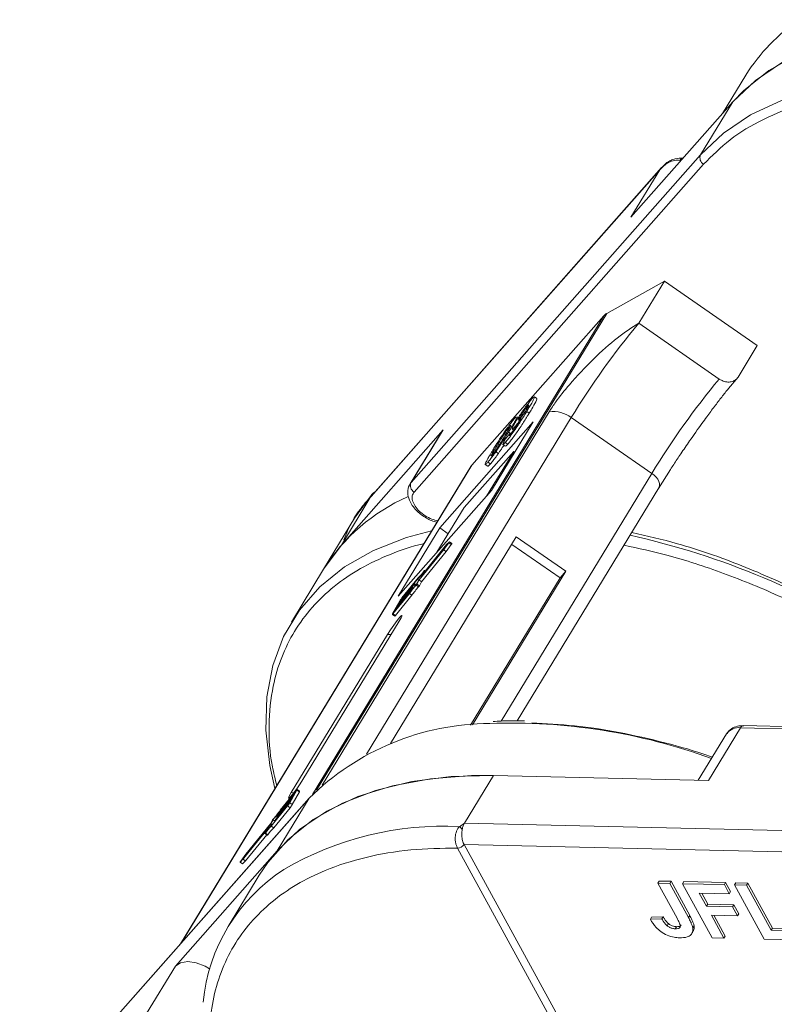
# Model space of a CAD drawing. Header units: millimetres. Extents: x 207 to 1682, y 260 to 1293.
# Tile 48 of 84: x 995 to 1039, y 1175 to 1232. Entities that reach past the tile are written whole.
import ezdxf

# ---------------------------------------------------------------- set-up
doc = ezdxf.new("R2010")
doc.units = ezdxf.units.MM

msp = doc.modelspace()

# ---------------------------------------------------------------- linework, layer by layer
at = {"color": 7, "linetype": 'Continuous', "lineweight": 15}
for p, q in [((1036.916, 1228.68), (1035.561, 1226.452)), ((1030.222, 1220.41), (1036.147, 1227.116)), ((1036.147, 1227.116), (1034.279, 1224.047)), ((1034.279, 1224.047), (1017.428, 1204.973)), ((1033.25, 1223.845), (1033.257, 1223.844)), ((1032.006, 1223.302), (1015.094, 1204.159)), ((1017.602, 1204.416), (1034.453, 1223.49)), ((1031.903, 1223.172), (1032.122, 1223.405)), ((1033.137, 1223.709), (1033.077, 1223.719)), ((1015.052, 1204.098), (1031.903, 1223.172)), ((1031.903, 1223.172), (1030.222, 1220.41)), ((1028.812, 1214.811), (1032.17, 1216.697)), ((1030.676, 1214.242), (1032.17, 1216.697)), ((1032.17, 1216.697), (1037.575, 1212.95)), ((1028.638, 1214.671), (1011.687, 1186.815)), ((1011.93, 1187.066), (1028.812, 1214.811)), ((1020.963, 1205.985), (1028.638, 1214.671)), ((1035.36, 1210.994), (1030.676, 1214.242)), ((1036.455, 1211.109), (1037.575, 1212.95)), ((1035.906, 1210.438), (1036.455, 1211.109)), ((1024.443, 1209.815), (1024.556, 1209.931)), ((1024.747, 1209.855), (1024.603, 1209.955)), ((1025.465, 1209.093), (1012.248, 1187.371)), ((1024.303, 1209.011), (1024.158, 1209.111)), ((1024.238, 1209.384), (1024.199, 1209.411)), ((1014.83, 1189.156), (1026.752, 1208.75)), ((1024.532, 1208.496), (1019.093, 1202.339)), ((1022.104, 1204.506), (1024.532, 1208.496)), ((1023.414, 1208.65), (1023.527, 1208.767)), ((1023.656, 1208.733), (1023.573, 1208.791)), ((1023.804, 1208.85), (1023.864, 1208.809)), ((1031.437, 1205.502), (1026.752, 1208.75)), ((1019.296, 1208.042), (1013.371, 1201.336)), ((1019.234, 1207.958), (1017.366, 1204.889)), ((1017.428, 1204.973), (1019.296, 1208.042)), ((1019.296, 1208.042), (1019.234, 1207.958)), ((1022.865, 1207.825), (1022.938, 1207.775)), ((1022.927, 1207.524), (1023.22, 1207.872)), ((1023.194, 1207.84), (1023.1, 1207.906)), ((1023.165, 1208.241), (1023.217, 1208.204)), ((1023.31, 1208.083), (1023.397, 1208.023)), ((1022.475, 1207.2), (1022.552, 1207.147)), ((1022.763, 1207.182), (1022.907, 1207.082)), ((1022.91, 1207.306), (1023.055, 1207.206)), ((1023.399, 1206.78), (1020.509, 1203.51)), ((1021.817, 1204.181), (1023.399, 1206.78)), ((1022.363, 1206.763), (1022.507, 1206.663)), ((1023.399, 1206.78), (1023.473, 1206.756)), ((1021.901, 1206.163), (1022.045, 1206.063)), ((1020.901, 1205.9), (1004.003, 1178.13)), ((1004.038, 1178.169), (1020.963, 1205.985)), ((1021.747, 1206.019), (1021.892, 1205.919)), ((1031.437, 1205.502), (1022.665, 1191.087)), ((1031.817, 1204.618), (1032.526, 1205.729)), ((1017.428, 1204.973), (1017.366, 1204.889)), ((1016.665, 1198.35), (1022.104, 1204.506)), ((1023.6, 1191.105), (1031.848, 1204.66)), ((1013.371, 1201.336), (1015.052, 1204.098)), ((1015.104, 1204.222), (1014.141, 1202.9)), ((1015.052, 1204.098), (1015.104, 1204.222)), ((1020.509, 1203.51), (1018.928, 1200.911)), ((1014.141, 1202.9), (1012.329, 1199.923)), ((1019.093, 1202.339), (1016.665, 1198.35)), ((1019.093, 1202.339), (1019.588, 1201.996)), ((1023.551, 1201.805), (1016.237, 1189.785)), ((1019.321, 1201.051), (1019.623, 1201.459)), ((1019.655, 1201.515), (1019.495, 1201.357)), ((1019.623, 1201.459), (1019.767, 1201.359)), ((1019.803, 1201.418), (1019.659, 1201.518)), ((1026.434, 1199.807), (1023.551, 1201.805)), ((1013.371, 1201.336), (1012.329, 1199.923)), ((1017.897, 1199.319), (1019.346, 1201.1)), ((1017.898, 1199.302), (1019.321, 1201.051)), ((1019.45, 1201.283), (1018.001, 1199.503)), ((1018.042, 1199.202), (1019.466, 1200.951)), ((1019.495, 1201.357), (1018.083, 1199.623)), ((1019.466, 1200.951), (1019.321, 1201.051)), ((1019.346, 1201.1), (1019.568, 1201.4)), ((1019.568, 1201.4), (1019.45, 1201.283)), ((1019.471, 1201.269), (1019.45, 1201.283)), ((1019.466, 1200.951), (1019.767, 1201.359)), ((1026.094, 1199.422), (1023.286, 1201.369)), ((1012.329, 1199.923), (1010.462, 1196.854)), ((1017.997, 1199.503), (1018.131, 1199.74)), ((1018.08, 1199.623), (1018.205, 1199.845)), ((1018.205, 1199.845), (1018.243, 1199.819)), ((1018.251, 1199.829), (1018.211, 1199.858)), ((1020.998, 1190.873), (1026.434, 1199.807)), ((1026.434, 1199.807), (1026.094, 1199.422)), ((1017.797, 1199.346), (1016.858, 1198.192)), ((1017.847, 1199.425), (1016.892, 1198.253)), ((1017.742, 1199.052), (1017.876, 1199.289)), ((1017.764, 1199.065), (1017.898, 1199.302)), ((1017.877, 1199.291), (1017.797, 1199.346)), ((1018.042, 1199.202), (1017.898, 1199.302)), ((1017.908, 1198.966), (1018.042, 1199.202)), ((1017.994, 1199.497), (1018.024, 1199.476)), ((1018.03, 1199.482), (1018.001, 1199.503)), ((1018.082, 1199.622), (1018.08, 1199.623)), ((1020.885, 1190.862), (1026.094, 1199.422)), ((1017.342, 1198.591), (1016.47, 1197.52)), ((1016.504, 1197.581), (1017.377, 1198.653)), ((1017.463, 1198.806), (1016.591, 1197.734)), ((1016.626, 1197.795), (1017.498, 1198.867)), ((1017.585, 1199.02), (1016.712, 1197.948)), ((1016.747, 1198.01), (1017.619, 1199.081)), ((1017.365, 1198.576), (1017.342, 1198.591)), ((1017.38, 1198.652), (1017.363, 1198.621)), ((1017.386, 1198.605), (1017.363, 1198.621)), ((1017.38, 1198.652), (1017.407, 1198.634)), ((1017.411, 1198.639), (1017.383, 1198.659)), ((1017.51, 1198.773), (1017.463, 1198.806)), ((1017.501, 1198.866), (1017.484, 1198.836)), ((1017.533, 1198.802), (1017.484, 1198.836)), ((1017.554, 1198.83), (1017.501, 1198.866)), ((1017.558, 1198.835), (1017.504, 1198.873)), ((1017.664, 1198.965), (1017.585, 1199.02)), ((1017.623, 1199.08), (1017.605, 1199.05)), ((1017.688, 1198.993), (1017.605, 1199.05)), ((1017.711, 1199.019), (1017.623, 1199.08)), ((1017.716, 1199.024), (1017.625, 1199.087)), ((1017.714, 1198.996), (1017.858, 1198.896)), ((1017.908, 1198.966), (1017.764, 1199.065)), ((1016.768, 1198.073), (1016.352, 1197.339)), ((1016.373, 1197.335), (1017.327, 1198.508)), ((1016.407, 1197.397), (1017.347, 1198.55)), ((1016.517, 1197.235), (1017.471, 1198.408)), ((1016.816, 1198.132), (1016.747, 1198.01)), ((1016.836, 1198.118), (1016.816, 1198.132)), ((1016.858, 1198.192), (1016.882, 1198.175)), ((1017.471, 1198.408), (1017.327, 1198.508)), ((1016.47, 1197.52), (1016.4, 1197.398)), ((1016.494, 1197.503), (1016.47, 1197.52)), ((1016.591, 1197.734), (1016.504, 1197.581)), ((1016.615, 1197.717), (1016.591, 1197.734)), ((1016.712, 1197.948), (1016.626, 1197.795)), ((1016.737, 1197.932), (1016.712, 1197.948)), ((1011.135, 1187.695), (1016.737, 1196.902)), ((1016.336, 1197.3), (1016.48, 1197.2)), ((1016.517, 1197.235), (1016.373, 1197.335)), ((1016.4, 1197.398), (1016.405, 1197.394)), ((1016.057, 1196.133), (1010.455, 1186.926)), ((1016.057, 1196.133), (1016.264, 1196.125)), ((1034.737, 1187.63), (1036.605, 1190.699)), ((1036.605, 1190.699), (1072.212, 1189.882)), ((1072.395, 1190.007), (1036.787, 1190.824)), ((1035.791, 1190.353), (1034.142, 1187.644)), ((1020.537, 1185.155), (1022.218, 1187.917)), ((1022.218, 1187.917), (1034.737, 1187.63)), ((994.646, 1167.531), (1011.497, 1186.605)), ((1011.527, 1186.647), (994.676, 1167.573)), ((1011.497, 1186.605), (1009.629, 1183.536)), ((1010.507, 1186.61), (1009.635, 1185.539)), ((1009.669, 1185.6), (1010.542, 1186.671)), ((1010.628, 1186.824), (1009.756, 1185.753)), ((1010.726, 1187.009), (1009.786, 1185.855)), ((1009.791, 1185.814), (1010.663, 1186.885)), ((1010.76, 1187.07), (1009.806, 1185.898)), ((1010.364, 1186.333), (1010.78, 1187.067)), ((1010.42, 1186.457), (1010.507, 1186.61)), ((1010.602, 1186.92), (1010.455, 1186.926)), ((1010.509, 1186.233), (1010.925, 1186.967)), ((1010.542, 1186.671), (1010.628, 1186.824)), ((1010.663, 1186.885), (1010.732, 1187.008)), ((1010.731, 1187.005), (1010.726, 1187.009)), ((1010.78, 1187.067), (1010.925, 1186.967)), ((1010.941, 1187.006), (1010.797, 1187.106)), ((1011.497, 1186.605), (1011.527, 1186.647)), ((1009.286, 1184.98), (1010.24, 1186.152)), ((1009.336, 1185.06), (1010.275, 1186.213)), ((1009.43, 1184.88), (1010.384, 1186.052)), ((1010.386, 1186.396), (1009.513, 1185.324)), ((1009.548, 1185.386), (1010.42, 1186.457)), ((1010.24, 1186.152), (1010.384, 1186.052)), ((1010.316, 1186.273), (1010.386, 1186.396)), ((1010.509, 1186.233), (1010.364, 1186.333)), ((1009.629, 1185.533), (1009.654, 1185.515)), ((1009.631, 1185.539), (1009.649, 1185.57)), ((1009.659, 1185.522), (1009.635, 1185.539)), ((1009.75, 1185.747), (1009.775, 1185.729)), ((1009.753, 1185.753), (1009.77, 1185.784)), ((1009.78, 1185.736), (1009.756, 1185.753)), ((1009.81, 1185.838), (1009.786, 1185.855)), ((1007.682, 1183.122), (1009.132, 1184.903)), ((1009.236, 1185.086), (1007.786, 1183.306)), ((1009.235, 1185.103), (1007.811, 1183.355)), ((1009.136, 1184.902), (1009.002, 1184.666)), ((1009.168, 1184.88), (1009.136, 1184.902)), ((1009.172, 1184.885), (1009.138, 1184.909)), ((1009.369, 1185.34), (1009.235, 1185.103)), ((1009.308, 1185.036), (1009.236, 1185.086)), ((1009.391, 1185.353), (1009.257, 1185.116)), ((1009.337, 1185.061), (1009.257, 1185.116)), ((1009.43, 1184.88), (1009.286, 1184.98)), ((1009.508, 1185.272), (1009.391, 1185.353)), ((1009.507, 1185.319), (1009.532, 1185.301)), ((1009.51, 1185.325), (1009.527, 1185.356)), ((1009.538, 1185.308), (1009.513, 1185.324)), ((1020.239, 1184.944), (1020.537, 1185.155)), ((1056.145, 1184.338), (1020.537, 1185.155)), ((1007.638, 1183.049), (1009.049, 1184.782)), ((1007.782, 1182.949), (1009.025, 1184.476)), ((1008.922, 1184.548), (1009.066, 1184.448)), ((1009.053, 1184.782), (1008.927, 1184.561)), ((1009.09, 1184.475), (1008.946, 1184.575)), ((1009.052, 1184.781), (1009.049, 1184.782)), ((1020.127, 1183.701), (1020.126, 1183.703)), ((1042.543, 1142.728), (1020.127, 1183.701)), ((1020.509, 1183.911), (1056.92, 1183.076)), ((1020.509, 1183.91), (1042.925, 1142.938)), ((1009.629, 1183.536), (1003.705, 1176.83)), ((1007.811, 1183.355), (1007.51, 1182.946)), ((1007.786, 1183.306), (1007.565, 1183.005)), ((1007.565, 1183.005), (1007.682, 1183.122)), ((1007.815, 1183.286), (1007.786, 1183.306)), ((1007.474, 1182.887), (1007.618, 1182.787)), ((1007.478, 1182.89), (1007.638, 1183.049)), ((1007.622, 1182.79), (1007.478, 1182.89)), ((1007.622, 1182.79), (1007.782, 1182.949)), ((1007.782, 1182.949), (1007.638, 1183.049)), ((1008.587, 1182.124), (1006.776, 1179.147)), ((1031.867, 1181.783), (1031.792, 1181.66)), ((1032.908, 1179.62), (1031.792, 1181.66)), ((1031.792, 1181.66), (1032.483, 1181.645)), ((1031.867, 1181.783), (1032.558, 1181.767)), ((1032.558, 1181.767), (1032.483, 1181.645)), ((1032.483, 1181.645), (1033.57, 1179.658)), ((1032.558, 1181.767), (1033.645, 1179.78)), ((1033.294, 1181.75), (1033.22, 1181.628)), ((1034.944, 1178.476), (1033.22, 1181.628)), ((1033.22, 1181.628), (1035.66, 1181.572)), ((1033.294, 1181.75), (1035.735, 1181.694)), ((1035.735, 1181.694), (1035.66, 1181.572)), ((1035.66, 1181.572), (1035.947, 1181.046)), ((1035.735, 1181.694), (1036.022, 1181.169)), ((1036.333, 1181.681), (1036.259, 1181.558)), ((1037.983, 1178.406), (1036.259, 1181.558)), ((1036.259, 1181.558), (1036.949, 1181.542)), ((1036.333, 1181.681), (1037.024, 1181.665)), ((1037.024, 1181.665), (1036.949, 1181.542)), ((1036.949, 1181.542), (1038.386, 1178.915)), ((1037.024, 1181.665), (1038.461, 1179.038)), ((1035.947, 1181.046), (1034.198, 1181.086)), ((1034.198, 1181.086), (1034.618, 1180.319)), ((1034.341, 1181.083), (1034.692, 1180.441)), ((1036.022, 1181.169), (1035.947, 1181.046)), ((1034.692, 1180.441), (1034.618, 1180.319)), ((1034.618, 1180.319), (1036.137, 1180.284)), ((1034.692, 1180.441), (1036.212, 1180.407)), ((1036.212, 1180.407), (1036.137, 1180.284)), ((1036.137, 1180.284), (1036.425, 1179.759)), ((1036.212, 1180.407), (1036.499, 1179.881)), ((1031.427, 1179.678), (1031.352, 1179.556)), ((1031.427, 1179.678), (1032.096, 1179.703)), ((1032.096, 1179.703), (1032.021, 1179.58)), ((1033.645, 1179.78), (1033.57, 1179.658)), ((1036.425, 1179.759), (1034.905, 1179.793)), ((1034.905, 1179.793), (1035.635, 1178.46)), ((1035.049, 1179.79), (1035.709, 1178.583)), ((1036.499, 1179.881), (1036.425, 1179.759)), ((1032.021, 1179.58), (1031.352, 1179.556)), ((1032.404, 1179.309), (1032.329, 1179.186)), ((1032.868, 1179.127), (1032.794, 1179.004)), ((1033.894, 1179.183), (1033.819, 1179.06)), ((1033.771, 1178.74), (1033.846, 1178.862)), ((1035.635, 1178.46), (1035.709, 1178.583)), ((1038.461, 1179.038), (1038.386, 1178.915)), ((1038.386, 1178.915), (1040.228, 1178.873)), ((1038.461, 1179.038), (1040.303, 1178.996)), ((1035.635, 1178.46), (1034.944, 1178.476)), ((1040.515, 1178.348), (1037.983, 1178.406)), ((1003.705, 1176.83), (1002.024, 1174.068))]:
    msp.add_line(p, q, dxfattribs=at)
at = {"color": 7, "linetype": 'Continuous', "lineweight": 15, "flags": 128}
for points in [[(1048.736, 1231.497), (1046.284, 1231.439), (1043.985, 1231.15), (1041.865, 1230.634), (1039.947, 1229.896), (1038.252, 1228.944), (1036.798, 1227.788), (1036.147, 1227.116)], [(1059.569, 1229.431), (1058.08, 1229.911), (1055.312, 1230.645), (1052.598, 1231.157), (1049.968, 1231.442), (1047.451, 1231.496), (1045.075, 1231.319), (1042.866, 1230.912), (1040.848, 1230.28), (1039.042, 1229.43), (1037.469, 1228.372), (1036.147, 1227.116)], [(1046.035, 1228.434), (1045.584, 1228.427), (1043.208, 1228.25), (1040.998, 1227.843), (1038.98, 1227.211), (1037.175, 1226.361), (1035.602, 1225.303), (1034.279, 1224.047)], [(1031.437, 1205.502), (1031.571, 1205.397), (1031.687, 1205.282), (1031.78, 1205.16), (1031.847, 1205.036), (1031.885, 1204.916), (1031.893, 1204.803), (1031.87, 1204.703), (1031.848, 1204.66)], [(1018.623, 1202.156), (1017.155, 1201.764), (1015.244, 1201.019), (1013.556, 1200.06), (1012.111, 1198.898), (1010.923, 1197.545), (1010.007, 1196.018), (1009.371, 1194.331), (1009.023, 1192.504), (1008.967, 1190.557), (1009.203, 1188.512), (1009.504, 1187.17)], [(1019.655, 1201.515), (1019.658, 1201.518), (1019.659, 1201.517), (1019.658, 1201.513), (1019.654, 1201.505), (1019.648, 1201.495), (1019.64, 1201.484), (1019.632, 1201.471), (1019.623, 1201.459)], [(1018.187, 1199.83), (1018.194, 1199.84), (1018.2, 1199.847), (1018.205, 1199.853), (1018.209, 1199.857), (1018.211, 1199.858), (1018.211, 1199.856), (1018.209, 1199.851), (1018.205, 1199.845)], [(1018.001, 1199.503), (1017.998, 1199.5), (1017.997, 1199.498), (1017.995, 1199.497), (1017.995, 1199.497), (1017.994, 1199.497), (1017.995, 1199.498), (1017.996, 1199.5), (1017.997, 1199.503)], [(1018.083, 1199.623), (1018.081, 1199.62), (1018.079, 1199.618), (1018.078, 1199.617), (1018.077, 1199.617), (1018.077, 1199.617), (1018.078, 1199.619), (1018.078, 1199.621), (1018.08, 1199.623)], [(1017.377, 1198.653), (1017.379, 1198.655), (1017.381, 1198.657), (1017.382, 1198.658), (1017.383, 1198.659), (1017.383, 1198.658), (1017.382, 1198.657), (1017.382, 1198.655), (1017.38, 1198.652)], [(1017.498, 1198.867), (1017.5, 1198.869), (1017.502, 1198.871), (1017.503, 1198.872), (1017.504, 1198.873), (1017.504, 1198.872), (1017.504, 1198.871), (1017.503, 1198.869), (1017.501, 1198.866)], [(1017.619, 1199.081), (1017.622, 1199.084), (1017.623, 1199.085), (1017.625, 1199.087), (1017.625, 1199.087), (1017.626, 1199.086), (1017.625, 1199.085), (1017.624, 1199.083), (1017.623, 1199.08)], [(1016.737, 1196.902), (1016.854, 1197.108), (1016.901, 1197.224), (1016.872, 1197.232), (1016.77, 1197.131), (1016.612, 1196.937), (1016.421, 1196.68), (1016.226, 1196.397), (1016.057, 1196.133)], [(1016.373, 1197.335), (1016.359, 1197.32), (1016.349, 1197.308), (1016.341, 1197.302), (1016.337, 1197.3), (1016.336, 1197.302), (1016.338, 1197.31), (1016.344, 1197.322), (1016.352, 1197.339)], [(1016.4, 1197.398), (1016.398, 1197.392), (1016.396, 1197.388), (1016.395, 1197.386), (1016.395, 1197.385), (1016.397, 1197.385), (1016.399, 1197.388), (1016.403, 1197.391), (1016.407, 1197.397)], [(1008.587, 1182.124), (1009.084, 1182.863), (1010.281, 1184.209), (1011.734, 1185.364), (1013.43, 1186.316), (1015.348, 1187.054), (1017.468, 1187.571), (1019.766, 1187.859), (1022.218, 1187.917)], [(1009.629, 1183.536), (1010.952, 1184.792), (1012.525, 1185.851), (1014.33, 1186.7), (1016.348, 1187.332), (1018.558, 1187.739), (1020.934, 1187.916), (1022.218, 1187.917)], [(1010.455, 1186.926), (1010.338, 1186.72), (1010.29, 1186.605), (1010.319, 1186.596), (1010.421, 1186.697), (1010.58, 1186.891), (1010.771, 1187.149), (1010.966, 1187.431), (1011.135, 1187.695)], [(1010.732, 1187.008), (1010.735, 1187.013), (1010.737, 1187.017), (1010.738, 1187.02), (1010.737, 1187.021), (1010.736, 1187.02), (1010.733, 1187.018), (1010.73, 1187.014), (1010.726, 1187.009)], [(1010.76, 1187.07), (1010.773, 1187.085), (1010.784, 1187.097), (1010.792, 1187.104), (1010.796, 1187.106), (1010.797, 1187.103), (1010.795, 1187.095), (1010.789, 1187.083), (1010.78, 1187.067)], [(1009.635, 1185.539), (1009.633, 1185.536), (1009.631, 1185.534), (1009.629, 1185.533), (1009.629, 1185.533), (1009.629, 1185.533), (1009.629, 1185.534), (1009.63, 1185.536), (1009.631, 1185.539)], [(1009.756, 1185.753), (1009.754, 1185.75), (1009.752, 1185.748), (1009.751, 1185.747), (1009.75, 1185.747), (1009.75, 1185.747), (1009.75, 1185.749), (1009.751, 1185.751), (1009.753, 1185.753)], [(1009.132, 1184.903), (1009.134, 1184.905), (1009.136, 1184.907), (1009.137, 1184.908), (1009.138, 1184.909), (1009.138, 1184.908), (1009.138, 1184.907), (1009.137, 1184.905), (1009.136, 1184.902)], [(1009.513, 1185.324), (1009.511, 1185.322), (1009.509, 1185.32), (1009.508, 1185.319), (1009.507, 1185.318), (1009.507, 1185.319), (1009.508, 1185.32), (1009.509, 1185.322), (1009.51, 1185.325)], [(1008.946, 1184.575), (1008.939, 1184.566), (1008.933, 1184.558), (1008.928, 1184.552), (1008.924, 1184.548), (1008.922, 1184.548), (1008.922, 1184.549), (1008.924, 1184.554), (1008.927, 1184.561)], [(1009.049, 1184.782), (1009.052, 1184.785), (1009.053, 1184.787), (1009.055, 1184.788), (1009.055, 1184.788), (1009.056, 1184.788), (1009.055, 1184.787), (1009.054, 1184.785), (1009.053, 1184.782)], [(1007.478, 1182.89), (1007.474, 1182.887), (1007.473, 1182.888), (1007.475, 1182.892), (1007.479, 1182.9), (1007.485, 1182.91), (1007.493, 1182.922), (1007.501, 1182.934), (1007.51, 1182.946)], [(1007.618, 1182.787), (1007.618, 1182.787), (1007.622, 1182.79)], [(1003.705, 1176.83), (1004.002, 1177.026), (1004.423, 1177.092), (1004.922, 1177.023), (1005.444, 1176.826), (1005.702, 1176.682)]]:
    msp.add_lwpolyline(points, dxfattribs=at)
at = {"color": 7, "linetype": 'Continuous', "lineweight": 15}
for centre, radius, start, end in [((1045.844, 1223.158), 10.497, 123.5794, 148.2615), ((1033.261, 1223.649), 0.197, 93.0226, 158.99), ((1034.673, 1223.864), 0.434, 155.0902, 239.5465), ((1029.135, 1214.227), 0.667, 118.9308, 138.191), ((1065.815, 1184.989), 45.722, 140.2234, 148.6896), ((1070.5, 1181.742), 45.722, 140.2234, 148.6896), ((1025.699, 1207.382), 1.726, 52.3903, 97.7701), ((1021.407, 1205.592), 0.592, 138.5082, 148.6596), ((1017.822, 1204.79), 0.434, 155.0902, 239.5465), ((1015.315, 1204.062), 0.265, 108.7231, 142.7767), ((1021.687, 1194.011), 11.069, 113.7767, 147.7144), ((1019.915, 1156.19), 46.852, 57.3602, 77.3538), ((1019.636, 1201.48), 0.179, 317.4957, 339.807), ((1016.014, 1201.197), 2.57, 313.9305, 325.4603), ((1016.193, 1201.159), 2.396, 313.6525, 326.3116), ((1018.096, 1199.16), 0.255, 141.3571, 149.572), ((1020.705, 1196.226), 4.077, 137.205, 145.9654), ((1017.143, 1198.751), 0.255, 321.3571, 329.572), ((1021.512, 1195.677), 5.06, 138.1617, 145.4018), ((1017.264, 1198.965), 0.255, 321.3571, 329.572), ((1020.85, 1196.126), 4.077, 137.205, 145.9654), ((1017.386, 1199.179), 0.255, 321.3571, 329.572), ((1017.397, 1199.276), 0.423, 318.5508, 330.2191), ((1017.541, 1199.176), 0.423, 318.5508, 330.2191), ((1018.087, 1197.298), 1.529, 141.3571, 149.572), ((1017.256, 1197.874), 0.51, 141.3571, 149.572), ((1016.435, 1197.282), 0.0938, 298.6952, 330.18), ((1022.061, 1175.944), 15.009, 90.1892, 134.7394), ((1023.226, 1156.671), 34.303, 70.0701, 92.0281), ((1036.48, 1189.861), 0.847, 81.5639, 144.4913), ((1036.804, 1190.603), 0.221, 94.3757, 154.3004), ((1010.868, 1187.013), 0.0731, 320.7224, 354.0556), ((1009.046, 1187.107), 1.529, 321.3571, 329.572), ((1009.877, 1186.532), 0.51, 321.3571, 329.572), ((1009.19, 1187.007), 1.529, 321.3571, 329.572), ((1009.736, 1185.13), 0.423, 138.5508, 150.2191), ((1005.621, 1188.728), 5.06, 318.1617, 325.4018), ((1006.427, 1188.18), 4.077, 317.205, 325.9654), ((1009.868, 1185.441), 0.255, 141.3571, 149.572), ((1009.99, 1185.655), 0.255, 141.3571, 149.572), ((1010.94, 1183.246), 2.396, 133.6525, 146.3116), ((1011.119, 1183.209), 2.57, 133.9305, 145.4603), ((1011.084, 1183.146), 2.396, 133.6525, 146.3116), ((1009.037, 1185.246), 0.255, 321.3571, 329.572), ((1009.747, 1185.226), 0.255, 141.3571, 149.572), ((1019.261, 1166.753), 18.217, 86.9243, 120.4678), ((1019.746, 1184.265), 0.839, 38.6077, 54.0154), ((1009.017, 1184.515), 0.0829, 306.0131, 331.5576), ((1020.116, 1184.177), 0.475, 271.2703, 325.9023), ((1020.117, 1184.174), 0.473, 271.2927, 326.073), ((1015.604, 1173.775), 10.318, 122.7328, 174.6662)]:
    msp.add_arc(centre, radius, start, end, dxfattribs=at)
for points, knots in [([(1034.453, 1223.49), (1034.943, 1223.983), (1035.939, 1224.983), (1037.898, 1226.159), (1040.032, 1226.997), (1042.252, 1227.518), (1044.459, 1227.792), (1046.833, 1227.83), (1048.599, 1227.756), (1049.581, 1227.606), (1049.696, 1227.589)], [0, 0, 0, 0, 0.152586, 0.309904, 0.471653, 0.598087, 0.724541, 0.853665, 0.98281, 1, 1, 1, 1]), ([(1033.251, 1223.845), (1033.099, 1223.848), (1032.854, 1223.852), (1032.538, 1223.722), (1032.269, 1223.566), (1032.1, 1223.395), (1031.994, 1223.289)], [0, 0, 0, 0, 0.316139, 0.50936, 0.694909, 1, 1, 1, 1]), ([(1033.077, 1223.719), (1032.974, 1223.724), (1032.745, 1223.733), (1032.304, 1223.58), (1032.06, 1223.332), (1031.903, 1223.172)], [0, 0, 0, 0, 0.227063, 0.501587, 1, 1, 1, 1]), ([(1030.676, 1214.242), (1030.272, 1213.984), (1029.463, 1213.468), (1028.019, 1212.176), (1026.782, 1210.855), (1025.916, 1209.785), (1025.587, 1209.28), (1025.465, 1209.093)], [0, 0, 0, 0, 0.2490962, 0.4982428, 0.745205, 0.90541, 1, 1, 1, 1]), ([(1036.455, 1211.109), (1036.405, 1211.045), (1036.305, 1210.918), (1036.069, 1210.82), (1035.801, 1210.808), (1035.554, 1210.875), (1035.415, 1210.961), (1035.36, 1210.994)], [0, 0, 0, 0, 0.214694, 0.429388, 0.644082, 0.858775, 1, 1, 1, 1]), ([(1033.635, 1207.39), (1033.876, 1207.734), (1034.212, 1208.213), (1034.697, 1208.879), (1035.087, 1209.403), (1035.515, 1209.962), (1035.771, 1210.281), (1035.901, 1210.442)], [0, 0, 0, 0, 0.299975, 0.419356, 0.612738, 0.804626, 1, 1, 1, 1]), ([(1023.528, 1208.53), (1023.581, 1208.615), (1023.687, 1208.787), (1023.886, 1209.084), (1024.092, 1209.374), (1024.29, 1209.636), (1024.391, 1209.753), (1024.443, 1209.815)], [0, 0, 0, 0, 0.197927, 0.397728, 0.597413, 0.790584, 1, 1, 1, 1]), ([(1024.199, 1209.411), (1024.22, 1209.433), (1024.261, 1209.477), (1024.276, 1209.472), (1024.261, 1209.425), (1024.212, 1209.334), (1024.169, 1209.263), (1024.149, 1209.229)], [0, 0, 0, 0, 0.2079545, 0.4204057, 0.6273197, 0.8277075, 1, 1, 1, 1]), ([(1024.598, 1209.948), (1024.601, 1209.949), (1024.622, 1209.959), (1024.597, 1209.885), (1024.486, 1209.659), (1024.312, 1209.363), (1024.18, 1209.147), (1024.158, 1209.111)], [0, 0, 0, 0, 0.035237, 0.23577, 0.461182, 0.910301, 1, 1, 1, 1]), ([(1024.303, 1209.011), (1024.351, 1209.092), (1024.499, 1209.335), (1024.671, 1209.634), (1024.76, 1209.827), (1024.746, 1209.839), (1024.739, 1209.845)], [0, 0, 0, 0, 0.202278, 0.609945, 0.832632, 1, 1, 1, 1]), ([(1024.158, 1209.111), (1024.108, 1209.028), (1023.955, 1208.778), (1023.716, 1208.402), (1023.432, 1207.983), (1023.201, 1207.664), (1023.024, 1207.437), (1022.941, 1207.341), (1022.91, 1207.306)], [0, 0, 0, 0, 0.142337, 0.429127, 0.589943, 0.751205, 0.909895, 1, 1, 1, 1]), ([(1023.055, 1207.206), (1023.104, 1207.264), (1023.204, 1207.38), (1023.399, 1207.637), (1023.614, 1207.937), (1023.895, 1208.355), (1024.12, 1208.713), (1024.266, 1208.95), (1024.303, 1209.011)], [0, 0, 0, 0, 0.14324, 0.28761, 0.430449, 0.591135, 0.89544, 1, 1, 1, 1]), ([(1024.149, 1209.229), (1024.118, 1209.179), (1024.066, 1209.094), (1023.973, 1208.957), (1023.891, 1208.844), (1023.813, 1208.741), (1023.773, 1208.694), (1023.753, 1208.671)], [0, 0, 0, 0, 0.267394, 0.447214, 0.627122, 0.813065, 1, 1, 1, 1]), ([(1023.804, 1208.85), (1023.838, 1208.905), (1023.892, 1208.992), (1023.984, 1209.131), (1024.061, 1209.239), (1024.138, 1209.339), (1024.177, 1209.385), (1024.199, 1209.411)], [0, 0, 0, 0, 0.29132, 0.465539, 0.641632, 0.798664, 1, 1, 1, 1]), ([(1022.952, 1208.05), (1022.986, 1208.097), (1023.055, 1208.195), (1023.155, 1208.331), (1023.251, 1208.454), (1023.322, 1208.543), (1023.376, 1208.606), (1023.401, 1208.635), (1023.414, 1208.65)], [0, 0, 0, 0, 0.193776, 0.3936, 0.587864, 0.788908, 0.894169, 1, 1, 1, 1]), ([(1023.567, 1208.782), (1023.571, 1208.784), (1023.591, 1208.793), (1023.566, 1208.72), (1023.434, 1208.459), (1023.242, 1208.14), (1023.1, 1207.906)], [0, 0, 0, 0, 0.039973, 0.223689, 0.427248, 1, 1, 1, 1]), ([(1023.193, 1207.753), (1023.213, 1207.777), (1023.254, 1207.825), (1023.343, 1207.944), (1023.454, 1208.103), (1023.626, 1208.367), (1023.747, 1208.562), (1023.83, 1208.695)], [0, 0, 0, 0, 0.112015, 0.224355, 0.367768, 0.565827, 1, 1, 1, 1]), ([(1023.306, 1208.09), (1023.31, 1208.112), (1023.317, 1208.156), (1023.406, 1208.325), (1023.491, 1208.468), (1023.528, 1208.53)], [0, 0, 0, 0, 0.34905, 0.718163, 1, 1, 1, 1]), ([(1023.83, 1208.695), (1023.797, 1208.648), (1023.728, 1208.551), (1023.645, 1208.44), (1023.582, 1208.359), (1023.538, 1208.304), (1023.497, 1208.255), (1023.472, 1208.226), (1023.46, 1208.211)], [0, 0, 0, 0, 0.243491, 0.496266, 0.61821, 0.741704, 0.870158, 1, 1, 1, 1]), ([(1023.753, 1208.671), (1023.732, 1208.648), (1023.693, 1208.607), (1023.673, 1208.601), (1023.684, 1208.639), (1023.729, 1208.725), (1023.776, 1208.803), (1023.804, 1208.85)], [0, 0, 0, 0, 0.213937, 0.398075, 0.583091, 0.751666, 1, 1, 1, 1]), ([(1022.214, 1206.904), (1022.264, 1206.987), (1022.379, 1207.175), (1022.601, 1207.528), (1022.807, 1207.841), (1022.938, 1208.029), (1022.952, 1208.05)], [0, 0, 0, 0, 0.236731, 0.537555, 0.949668, 1, 1, 1, 1]), ([(1023.1, 1207.906), (1023.049, 1207.823), (1022.934, 1207.635), (1022.716, 1207.289), (1022.512, 1206.978), (1022.382, 1206.791), (1022.363, 1206.763)], [0, 0, 0, 0, 0.237281, 0.538591, 0.932677, 1, 1, 1, 1]), ([(1022.475, 1207.2), (1022.5, 1207.241), (1022.55, 1207.324), (1022.62, 1207.437), (1022.683, 1207.539), (1022.741, 1207.632), (1022.8, 1207.726), (1022.843, 1207.792), (1022.865, 1207.825)], [0, 0, 0, 0, 0.205942, 0.411959, 0.558149, 0.704502, 0.851801, 1, 1, 1, 1]), ([(1023.165, 1208.241), (1023.182, 1208.259), (1023.213, 1208.292), (1023.23, 1208.296), (1023.213, 1208.249), (1023.143, 1208.117), (1023.008, 1207.89), (1022.897, 1207.707), (1022.841, 1207.615)], [0, 0, 0, 0, 0.104614, 0.188814, 0.273512, 0.444127, 0.719481, 1, 1, 1, 1]), ([(1022.865, 1207.825), (1022.898, 1207.877), (1022.953, 1207.96), (1023.037, 1208.079), (1023.104, 1208.168), (1023.144, 1208.216), (1023.163, 1208.238), (1023.165, 1208.241)], [0, 0, 0, 0, 0.334804, 0.542561, 0.750382, 0.970721, 1, 1, 1, 1]), ([(1023.22, 1207.872), (1023.194, 1207.827), (1023.154, 1207.758), (1023.141, 1207.724), (1023.137, 1207.712)], [0, 0, 0, 0, 0.651561, 1, 1, 1, 1]), ([(1023.139, 1207.71), (1023.139, 1207.707), (1023.141, 1207.699), (1023.164, 1207.72), (1023.185, 1207.744), (1023.193, 1207.753)], [0, 0, 0, 0, 0.298729, 0.735471, 1, 1, 1, 1]), ([(1023.46, 1208.211), (1023.417, 1208.165), (1023.34, 1208.081), (1023.323, 1208.089), (1023.316, 1208.092)], [0, 0, 0, 0, 0.559772, 1, 1, 1, 1]), ([(1022.15, 1206.572), (1022.13, 1206.551), (1022.097, 1206.517), (1022.087, 1206.521), (1022.108, 1206.575), (1022.179, 1206.708), (1022.315, 1206.936), (1022.421, 1207.112), (1022.475, 1207.2)], [0, 0, 0, 0, 0.12537, 0.20229, 0.279179, 0.464758, 0.730582, 1, 1, 1, 1]), ([(1022.841, 1207.615), (1022.816, 1207.573), (1022.766, 1207.491), (1022.696, 1207.378), (1022.633, 1207.275), (1022.575, 1207.182), (1022.515, 1207.087), (1022.472, 1207.021), (1022.451, 1206.987)], [0, 0, 0, 0, 0.20527, 0.410616, 0.55715, 0.703844, 0.851471, 1, 1, 1, 1]), ([(1022.91, 1207.306), (1022.868, 1207.26), (1022.792, 1207.178), (1022.754, 1207.169), (1022.776, 1207.248), (1022.848, 1207.386), (1022.91, 1207.495), (1022.927, 1207.524)], [0, 0, 0, 0, 0.242788, 0.438865, 0.634801, 0.900936, 1, 1, 1, 1]), ([(1022.915, 1207.093), (1022.917, 1207.086), (1022.922, 1207.068), (1022.984, 1207.128), (1023.037, 1207.186), (1023.055, 1207.206)], [0, 0, 0, 0, 0.331551, 0.773583, 1, 1, 1, 1]), ([(1032.523, 1205.731), (1032.586, 1205.829), (1032.777, 1206.124), (1033.148, 1206.681), (1033.463, 1207.14), (1033.635, 1207.39)], [0, 0, 0, 0, 0.184158, 0.553485, 1, 1, 1, 1]), ([(1021.743, 1206.063), (1021.75, 1206.081), (1021.764, 1206.118), (1021.816, 1206.222), (1021.9, 1206.376), (1022.009, 1206.564), (1022.115, 1206.742), (1022.181, 1206.85), (1022.214, 1206.904)], [0, 0, 0, 0, 0.118441, 0.239346, 0.459593, 0.684925, 0.84224, 1, 1, 1, 1]), ([(1022.363, 1206.763), (1022.329, 1206.715), (1022.26, 1206.618), (1022.16, 1206.482), (1022.064, 1206.359), (1021.993, 1206.27), (1021.939, 1206.207), (1021.914, 1206.178), (1021.901, 1206.163)], [0, 0, 0, 0, 0.193769, 0.393564, 0.587886, 0.789131, 0.894283, 1, 1, 1, 1]), ([(1022.045, 1206.063), (1022.069, 1206.09), (1022.116, 1206.145), (1022.2, 1206.248), (1022.293, 1206.369), (1022.379, 1206.484), (1022.451, 1206.584), (1022.488, 1206.637), (1022.507, 1206.663)], [0, 0, 0, 0, 0.193594, 0.390501, 0.584817, 0.78683, 0.892868, 1, 1, 1, 1]), ([(1022.451, 1206.987), (1022.417, 1206.936), (1022.362, 1206.853), (1022.279, 1206.735), (1022.213, 1206.647), (1022.172, 1206.598), (1022.153, 1206.576), (1022.15, 1206.572)], [0, 0, 0, 0, 0.333678, 0.540413, 0.747264, 0.961209, 1, 1, 1, 1]), ([(1022.507, 1206.663), (1022.54, 1206.712), (1022.608, 1206.809), (1022.716, 1206.97), (1022.786, 1207.078), (1022.825, 1207.138)], [0, 0, 0, 0, 0.300956, 0.607795, 1, 1, 1, 1]), ([(1021.901, 1206.163), (1021.879, 1206.139), (1021.835, 1206.09), (1021.784, 1206.04), (1021.748, 1206.015), (1021.736, 1206.02), (1021.736, 1206.039), (1021.741, 1206.055), (1021.743, 1206.063)], [0, 0, 0, 0, 0.192635, 0.388697, 0.582015, 0.783044, 0.890959, 1, 1, 1, 1]), ([(1021.892, 1205.92), (1021.893, 1205.92), (1021.897, 1205.916), (1021.924, 1205.938), (1021.965, 1205.976), (1022.008, 1206.022), (1022.033, 1206.049), (1022.045, 1206.063)], [0, 0, 0, 0, 0.021981, 0.3326428, 0.6543904, 0.8266922, 1, 1, 1, 1]), ([(1017.388, 1204.894), (1017.367, 1204.871), (1017.251, 1204.737), (1017.21, 1204.385), (1017.294, 1203.984), (1017.486, 1203.636), (1017.774, 1203.284), (1018.232, 1202.926), (1018.671, 1202.716), (1018.902, 1202.663), (1018.927, 1202.657)], [0, 0, 0, 0, 0.033181, 0.191053, 0.354021, 0.467195, 0.583165, 0.778314, 0.975732, 1, 1, 1, 1]), ([(1015.104, 1204.222), (1015.12, 1204.25), (1015.144, 1204.291), (1015.19, 1204.324), (1015.206, 1204.335)], [0, 0, 0, 0, 0.661241, 1, 1, 1, 1]), ([(1015.32, 1204.415), (1015.314, 1204.413), (1015.264, 1204.392), (1015.227, 1204.359), (1015.194, 1204.331)], [0, 0, 0, 0, 0.11285, 1, 1, 1, 1]), ([(1018.984, 1202.75), (1018.87, 1202.774), (1018.624, 1202.828), (1018.246, 1203.026), (1017.906, 1203.288), (1017.646, 1203.593), (1017.495, 1203.909), (1017.469, 1204.205), (1017.558, 1204.347), (1017.602, 1204.416)], [0, 0, 0, 0, 0.1279015, 0.2772696, 0.418601, 0.5599324, 0.7093005, 0.8586686, 1, 1, 1, 1]), ([(1015.032, 1204.101), (1014.886, 1203.934), (1014.37, 1203.345), (1013.86, 1202.518), (1013.589, 1201.816), (1013.521, 1201.638)], [0, 0, 0, 0, 0.227652, 0.804259, 1, 1, 1, 1]), ([(1044.566, 1196.174), (1044.342, 1196.319), (1042.992, 1197.192), (1040.342, 1198.554), (1036.672, 1200.183), (1033.269, 1201.382), (1031.157, 1201.868), (1030.273, 1202.071)], [0, 0, 0, 0, 0.05005, 0.300911, 0.556376, 0.814208, 1, 1, 1, 1]), ([(1009.611, 1187.347), (1009.517, 1187.713), (1009.208, 1188.917), (1009.108, 1190.873), (1009.312, 1192.994), (1009.852, 1194.812), (1010.61, 1196.348), (1011.632, 1197.738), (1012.918, 1198.958), (1014.436, 1199.998), (1016.188, 1200.806), (1017.447, 1201.275), (1018.157, 1201.413), (1018.172, 1201.416)], [0, 0, 0, 0, 0.053302, 0.175611, 0.301366, 0.399664, 0.497978, 0.598368, 0.698773, 0.799163, 0.899569, 0.997867, 1, 1, 1, 1]), ([(1029.818, 1201.324), (1030.649, 1201.145), (1032.559, 1200.733), (1035.65, 1199.716), (1038.77, 1198.444), (1041.621, 1197.024), (1043.58, 1195.944), (1044.626, 1195.255), (1044.857, 1195.104)], [0, 0, 0, 0, 0.16608, 0.381967, 0.603934, 0.777439, 0.950971, 1, 1, 1, 1]), ([(1024.032, 1191.098), (1023.72, 1191.108), (1023.093, 1191.13), (1022.505, 1191.083), (1022.21, 1191.06)], [0, 0, 0, 0, 0.498202, 1, 1, 1, 1]), ([(1034.962, 1188.991), (1034.924, 1189.006), (1034, 1189.349), (1032.176, 1189.851), (1029.528, 1190.464), (1026.921, 1190.857), (1025.267, 1190.938), (1024.44, 1190.979)], [0, 0, 0, 0, 0.010564, 0.254057, 0.502691, 0.751365, 1, 1, 1, 1]), ([(1036.789, 1190.816), (1036.756, 1190.819), (1036.593, 1190.835), (1036.317, 1190.772), (1035.996, 1190.627), (1035.87, 1190.442), (1035.815, 1190.362)], [0, 0, 0, 0, 0.0814297, 0.4012931, 0.7397036, 1, 1, 1, 1]), ([(1020.126, 1183.703), (1020.098, 1183.764), (1020.045, 1183.876), (1020, 1184.094), (1019.989, 1184.307), (1020.015, 1184.512), (1020.065, 1184.682), (1020.137, 1184.83), (1020.207, 1184.908), (1020.239, 1184.944)], [0, 0, 0, 0, 0.172016, 0.312756, 0.499599, 0.630391, 0.758026, 0.889228, 1, 1, 1, 1]), ([(1020.402, 1184.789), (1020.388, 1184.691), (1020.362, 1184.497), (1020.395, 1184.2), (1020.457, 1184.011), (1020.502, 1183.925), (1020.509, 1183.911)], [0, 0, 0, 0, 0.313335, 0.626691, 0.940048, 1, 1, 1, 1]), ([(1042.543, 1142.728), (1041.579, 1142.788), (1039.622, 1142.909), (1036.476, 1143.488), (1033.443, 1144.308), (1030.6, 1145.311), (1027.991, 1146.415), (1025.401, 1147.7), (1022.014, 1149.64), (1018.817, 1151.87), (1015.924, 1154.302), (1013.746, 1156.376), (1011.642, 1158.701), (1009.73, 1161.233), (1008.184, 1163.746), (1006.985, 1166.251), (1006.14, 1168.759), (1005.722, 1171.044), (1005.656, 1173.07), (1005.859, 1174.835), (1006.328, 1176.494), (1007.31, 1178.532), (1008.802, 1180.257), (1010.742, 1181.608), (1012.546, 1182.504), (1014.748, 1183.204), (1017.333, 1183.652), (1019.205, 1183.685), (1020.127, 1183.701)], [0, 0, 0, 0, 0.038862, 0.078912, 0.1200677, 0.1522272, 0.1843815, 0.2172151, 0.2500433, 0.3156185, 0.347778, 0.3799323, 0.4210926, 0.4611415, 0.5, 0.5388632, 0.578912, 0.6200677, 0.6522272, 0.6843815, 0.7172151, 0.7500433, 0.8156185, 0.847778, 0.8799323, 0.9210926, 0.9611404, 1, 1, 1, 1]), ([(1020.509, 1183.911), (1020.509, 1183.911), (1020.509, 1183.911), (1020.509, 1183.91), (1020.509, 1183.91), (1020.509, 1183.91)], [0, 0, 0, 0, 0.384699, 0.69235, 1, 1, 1, 1]), ([(1032.096, 1179.703), (1032.108, 1179.682), (1032.134, 1179.64), (1032.175, 1179.575), (1032.222, 1179.509), (1032.274, 1179.441), (1032.332, 1179.373), (1032.38, 1179.33), (1032.404, 1179.309)], [0, 0, 0, 0, 0.155996, 0.312125, 0.480895, 0.650212, 0.823248, 1, 1, 1, 1]), ([(1033.645, 1179.78), (1033.667, 1179.738), (1033.712, 1179.654), (1033.768, 1179.541), (1033.813, 1179.441), (1033.846, 1179.354), (1033.877, 1179.267), (1033.888, 1179.211), (1033.894, 1179.183)], [0, 0, 0, 0, 0.20827, 0.416707, 0.561481, 0.706573, 0.852825, 1, 1, 1, 1]), ([(1033.036, 1178.48), (1032.938, 1178.485), (1032.716, 1178.498), (1032.336, 1178.607), (1031.965, 1178.819), (1031.608, 1179.143), (1031.453, 1179.393), (1031.352, 1179.556)], [0, 0, 0, 0, 0.155292, 0.353145, 0.543243, 0.704067, 1, 1, 1, 1]), ([(1032.329, 1179.186), (1032.303, 1179.21), (1032.249, 1179.258), (1032.19, 1179.33), (1032.14, 1179.396), (1032.098, 1179.457), (1032.058, 1179.519), (1032.033, 1179.56), (1032.021, 1179.58)], [0, 0, 0, 0, 0.193806, 0.393127, 0.544069, 0.695412, 0.847613, 1, 1, 1, 1]), ([(1032.794, 1179.004), (1032.763, 1179.006), (1032.702, 1179.009), (1032.612, 1179.031), (1032.529, 1179.061), (1032.458, 1179.096), (1032.39, 1179.138), (1032.349, 1179.17), (1032.329, 1179.186)], [0, 0, 0, 0, 0.202387, 0.410907, 0.557829, 0.709472, 0.853224, 1, 1, 1, 1]), ([(1032.404, 1179.309), (1032.451, 1179.274), (1032.542, 1179.207), (1032.695, 1179.148), (1032.801, 1179.129), (1032.856, 1179.127), (1032.868, 1179.127)], [0, 0, 0, 0, 0.330398, 0.624767, 0.917361, 1, 1, 1, 1]), ([(1032.908, 1179.62), (1032.952, 1179.536), (1033.028, 1179.391), (1033.089, 1179.216), (1033.086, 1179.104), (1033.035, 1179.045), (1032.938, 1179.007), (1032.849, 1179.005), (1032.794, 1179.004)], [0, 0, 0, 0, 0.292027, 0.504854, 0.613905, 0.723685, 0.829816, 1, 1, 1, 1]), ([(1032.868, 1179.127), (1032.929, 1179.128), (1033.025, 1179.131), (1033.12, 1179.173), (1033.139, 1179.215), (1033.147, 1179.232)], [0, 0, 0, 0, 0.495374, 0.790754, 1, 1, 1, 1]), ([(1033.57, 1179.658), (1033.592, 1179.616), (1033.637, 1179.531), (1033.693, 1179.418), (1033.738, 1179.318), (1033.771, 1179.232), (1033.802, 1179.145), (1033.814, 1179.088), (1033.819, 1179.06)], [0, 0, 0, 0, 0.20827, 0.416707, 0.561481, 0.706573, 0.852825, 1, 1, 1, 1]), ([(1033.894, 1179.183), (1033.902, 1179.103), (1033.914, 1178.983), (1033.854, 1178.898), (1033.834, 1178.869)], [0, 0, 0, 0, 0.6631606, 1, 1, 1, 1]), ([(1033.819, 1179.06), (1033.823, 1178.983), (1033.832, 1178.828), (1033.718, 1178.642), (1033.469, 1178.492), (1033.2, 1178.484), (1033.036, 1178.48)], [0, 0, 0, 0, 0.20646, 0.413515, 0.645211, 1, 1, 1, 1])]:
    msp.add_open_spline(points, degree=3, knots=knots, dxfattribs=at)
msp.add_open_spline([(1020.537, 1185.155), (1020.508, 1185.101), (1020.45, 1184.993), (1020.418, 1184.857), (1020.402, 1184.789)], degree=3, dxfattribs=at)

doc.saveas('drawing.dxf')
